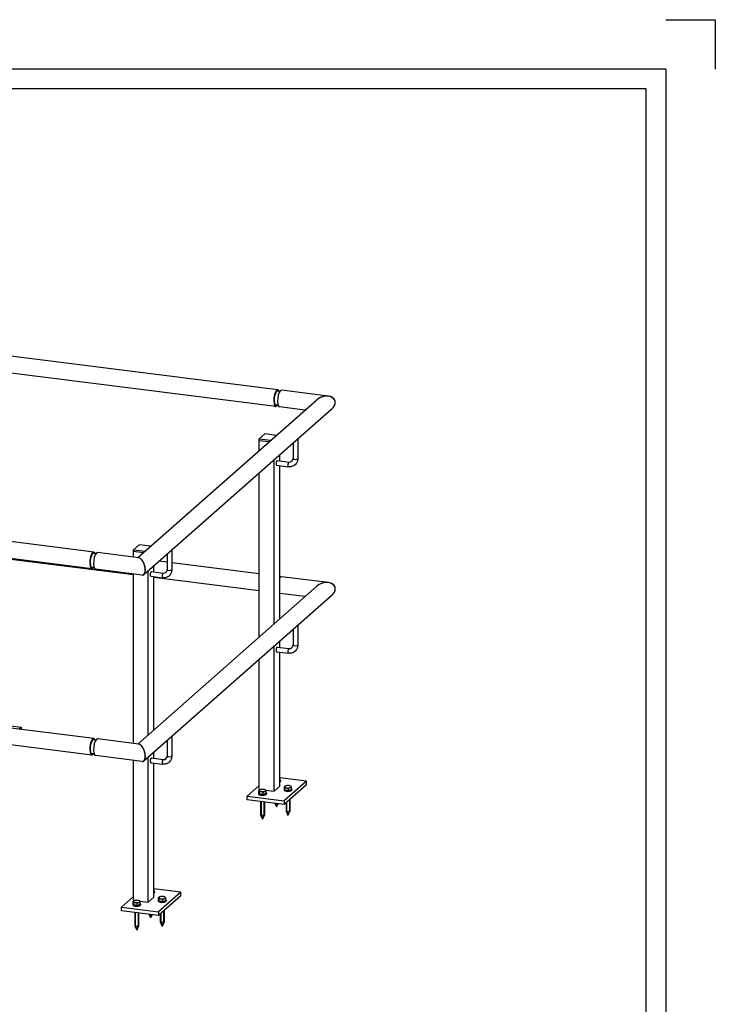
# Model space of a CAD drawing. Header units: millimetres. Extents: x 12217 to 12811, y 3674 to 4094.
# Tile 47 of 47: x 12741 to 12811, y 3994 to 4094. Entities that reach past the tile are written whole.
import ezdxf

# ---------------------------------------------------------------- set-up
doc = ezdxf.new("R2010")
doc.units = ezdxf.units.MM
doc.layers.get('0').update_dxf_attribs({"linetype": 'CONTINUOUS'})
doc.layers.add('LE_RED', color=1, linetype='CONTINUOUS')

# ---------------------------------------------------------------- blocks, each defined once
blk = doc.blocks.new('DINA2_00002', base_point=(12224.295, 3680.883))
for p, q in [((12806.295, 4088.883), (12222.295, 4088.883)), ((12806.295, 4088.883), (12806.295, 3678.883)), ((12804.295, 4086.883), (12224.295, 4086.883))]:
    blk.add_line(p, q)
for points in [[(12806.295, 4093.883), (12811.295, 4093.883), (12811.295, 4088.883)], [(12224.295, 3680.883), (12804.295, 3680.883), (12804.295, 4086.883)]]:
    blk.add_lwpolyline(points)
blk = doc.blocks.new('_ZBL0026_00001')
blk.add_blockref('DINA2_00002', (12224.295, 3680.883))
blk = doc.blocks.new('Constructie buis 42.4x2.6_00158', base_point=(12767.103, 4056.284))
for p, q in [((12767.038, 4056.442), (12654.658, 4070.6)), ((12766.826, 4054.759), (12655.106, 4068.834))]:
    blk.add_line(p, q)
for centre, major_axis, ratio, start_param, end_param in [((12654.832, 4069.724), (0.268, -0.869), 0.476834, 2.929577, 3.353608), ((12654.832, 4069.724), (0.268, -0.869), 0.476834, 0.212016, 2.929577), ((12766.932, 4055.6), (-0.106, -0.841), 0.333333, 3.141593, 6.283185), ((12766.932, 4055.6), (-0.093, -0.738), 0.333333, 3.141593, 6.283185), ((12766.932, 4055.6), (-0.093, -0.738), 0.333333, 2.795957, 3.141593), ((12766.932, 4055.6), (-0.106, -0.841), 0.333333, 2.541834, 3.141593), ((12766.932, 4055.6), (-0.106, -0.841), 0.333333, 0, 0.599759), ((12766.932, 4055.6), (-0.093, -0.738), 0.333333, 0, 0.345636)]:
    blk.add_ellipse(centre, major_axis=major_axis, ratio=ratio, start_param=start_param, end_param=end_param)
blk = doc.blocks.new('Constructie buis 42.4x2.6_00157')
blk.add_blockref('Constructie buis 42.4x2.6_00158', (12767.103, 4056.284))
blk = doc.blocks.new('Constructie buis 42.4x2.6_00162', base_point=(12765.167, 4036.112))
for p, q in [((12657.463, 4049.681), (12655.414, 4049.939)), ((12676.063, 4047.338), (12661.047, 4049.23)), ((12680.694, 4046.754), (12678.607, 4047.017)), ((12697.524, 4044.634), (12682.955, 4046.47)), ((12719.233, 4041.899), (12699.586, 4044.374)), ((12736.063, 4039.779), (12721.494, 4041.614)), ((12748.659, 4039.901), (12748.545, 4039.915)), ((12752.439, 4037.715), (12738.125, 4039.519)), ((12755.85, 4038.995), (12755.021, 4039.1)), ((12765.167, 4037.821), (12756.33, 4038.935)), ((12765.167, 4036.112), (12754.502, 4037.456))]:
    blk.add_line(p, q)
blk = doc.blocks.new('Constructie buis 42.4x2.6_00161')
blk.add_blockref('Constructie buis 42.4x2.6_00162', (12765.167, 4036.112))
blk = doc.blocks.new('Koker 40x40x4 EN 10219-2_00189', base_point=(12736.063, 4041.586))
for p, q in [((12736.063, 4041.586), (12736.063, 4056.932)), ((12737.56, 4056.743), (12736.063, 4056.932)), ((12738.125, 4057.242), (12737.56, 4056.743)), ((12737.56, 4041.398), (12737.56, 4056.743)), ((12738.125, 4041.326), (12738.125, 4057.242)), ((12736.063, 4022.73), (12736.063, 4039.877)), ((12737.56, 4022.541), (12737.56, 4039.688)), ((12738.125, 4022.47), (12738.125, 4039.617))]:
    blk.add_line(p, q)
blk = doc.blocks.new('Koker 40x40x4 EN 10219-2_00188')
blk.add_blockref('Koker 40x40x4 EN 10219-2_00189', (12736.063, 4041.586))
blk = doc.blocks.new('Massieve as 12_00191', base_point=(12738.201, 4058.366))
blk.add_line((12737.844, 4058.41), (12737.844, 4057.466))
blk.add_lwpolyline([(12738.324, 4058.35), (12738.324, 4056.324), (12738.29, 4055.933), (12738.191, 4055.562), (12738.125, 4055.419)])
for centre, start_param, end_param in [((12738.084, 4058.435), 3.481844, 5.2202), ((12738.084, 4056.324), 4.885015, 6.283185)]:
    blk.add_ellipse(centre, major_axis=(0.24, 0), ratio=0.333333, start_param=start_param, end_param=end_param)
blk = doc.blocks.new('Massieve as 12_00190')
blk.add_blockref('Massieve as 12_00191', (12738.201, 4058.366))
blk = doc.blocks.new('Strip 40x5_00193', base_point=(12737.56, 4056.932))
for p, q in [((12736.629, 4057.619), (12736.063, 4057.121)), ((12737.56, 4056.932), (12736.063, 4057.121)), ((12736.063, 4057.121), (12736.063, 4056.932)), ((12737.56, 4056.743), (12736.063, 4056.932)), ((12738.125, 4057.431), (12736.629, 4057.619)), ((12737.56, 4056.932), (12738.125, 4057.431)), ((12738.125, 4057.242), (12737.56, 4056.743)), ((12737.56, 4056.743), (12737.56, 4056.932)), ((12738.125, 4057.431), (12738.125, 4057.242))]:
    blk.add_line(p, q)
blk = doc.blocks.new('Strip 40x5_00192')
blk.add_blockref('Strip 40x5_00193', (12737.56, 4056.932))
blk = doc.blocks.new('Massieve as 12_00195', base_point=(12738.201, 4039.509))
blk.add_lwpolyline([(12738.324, 4039.494), (12738.324, 4037.467), (12738.29, 4037.077), (12738.191, 4036.706), (12738.125, 4036.563)])
for centre, end_param in [((12738.084, 4039.579), 5.2202), ((12738.084, 4037.467), 6.283185)]:
    blk.add_ellipse(centre, major_axis=(0.24, 0), ratio=0.333333, start_param=4.885015, end_param=end_param)
blk = doc.blocks.new('Massieve as 12_00194')
blk.add_blockref('Massieve as 12_00195', (12738.201, 4039.509))
blk = doc.blocks.new('Strip 100x10_00197', base_point=(12735.091, 4023.076))
for p, q in [((12735.091, 4023.076), (12734.869, 4022.88)), ((12735.091, 4023.076), (12736.063, 4022.954)), ((12738.189, 4022.686), (12741.077, 4022.322))]:
    blk.add_line(p, q)
blk.add_lwpolyline([(12740.855, 4022.126), (12741.077, 4022.322), (12741.077, 4022.098)])
blk = doc.blocks.new('Strip 100x10_00196')
blk.add_blockref('Strip 100x10_00197', (12735.091, 4023.076))
blk = doc.blocks.new('Baluster_00187')
for name in ['Massieve as 12_00190', 'Strip 40x5_00192', 'Koker 40x40x4 EN 10219-2_00188', 'Massieve as 12_00194', 'Strip 100x10_00196']:
    blk.add_blockref(name, (0, 0))
blk = doc.blocks.new('Hekwerk verdieping_00156')
for name in ['Constructie buis 42.4x2.6_00157', 'Baluster_00187', 'Constructie buis 42.4x2.6_00161']:
    blk.add_blockref(name, (0, 0))
blk = doc.blocks.new('Constructie buis 42.4x2.6_00200', base_point=(12748.492, 4039.871))
for p, q in [((12748.427, 4040.028), (12636.608, 4054.116)), ((12748.215, 4038.346), (12635.835, 4052.504))]:
    blk.add_line(p, q)
for centre, major_axis, ratio, start_param, end_param in [((12636.221, 4053.31), (1.069, 0.329), 0.699056, 0.997414, 4.139006), ((12748.321, 4039.187), (-0.106, -0.841), 0.333333, 3.141593, 6.283185), ((12748.321, 4039.187), (-0.093, -0.738), 0.333333, 3.141593, 6.283185), ((12748.321, 4039.187), (-0.093, -0.738), 0.333333, 2.795957, 3.141593), ((12748.321, 4039.187), (-0.106, -0.841), 0.333333, 2.541834, 3.141593), ((12748.321, 4039.187), (-0.106, -0.841), 0.333333, 6.283185, 6.882944), ((12748.321, 4039.187), (-0.093, -0.738), 0.333333, 0, 0.345636)]:
    blk.add_ellipse(centre, major_axis=major_axis, ratio=ratio, start_param=start_param, end_param=end_param)
blk = doc.blocks.new('Constructie buis 42.4x2.6_00199')
blk.add_blockref('Constructie buis 42.4x2.6_00200', (12748.492, 4039.871))
blk = doc.blocks.new('Constructie buis 42.4x2.6_00204', base_point=(12748.492, 4021.015))
for p, q in [((12748.427, 4021.172), (12636.608, 4035.26)), ((12748.215, 4019.489), (12635.835, 4033.648))]:
    blk.add_line(p, q)
for centre, major_axis, ratio, start_param, end_param in [((12636.221, 4034.454), (1.069, 0.329), 0.699056, 0.997414, 4.139006), ((12748.321, 4020.331), (-0.106, -0.841), 0.333333, 3.141593, 6.283185), ((12748.321, 4020.331), (-0.093, -0.738), 0.333333, 3.141593, 6.283185), ((12748.321, 4020.331), (-0.093, -0.738), 0.333333, 2.795957, 3.141593), ((12748.321, 4020.331), (-0.106, -0.841), 0.333333, 2.541834, 3.141593), ((12748.321, 4020.331), (-0.106, -0.841), 0.333333, 6.283185, 6.882944), ((12748.321, 4020.331), (-0.093, -0.738), 0.333333, 0, 0.345636)]:
    blk.add_ellipse(centre, major_axis=major_axis, ratio=ratio, start_param=start_param, end_param=end_param)
blk = doc.blocks.new('Constructie buis 42.4x2.6_00203')
blk.add_blockref('Constructie buis 42.4x2.6_00204', (12748.492, 4021.015))
blk = doc.blocks.new('Hekwerk verdieping_00198')
for name in ['Constructie buis 42.4x2.6_00199', 'Constructie buis 42.4x2.6_00203']:
    blk.add_blockref(name, (0, 0))
blk = doc.blocks.new('Constructie buis 42.4x2.6_00236', base_point=(12772.532, 4054.543))
for p, q in [((12752.874, 4039.468), (12770.986, 4055.441)), ((12753.497, 4037.756), (12772.532, 4054.543))]:
    blk.add_line(p, q)
for centre, major_axis, ratio, start_param, end_param in [((12771.759, 4054.992), (1.069, 0.329), 0.699056, 5.285772, 8.427364), ((12753.148, 4038.579), (0.268, -0.869), 0.476834, 0.212016, 2.929577), ((12753.148, 4038.579), (0.268, -0.869), 0.476834, 6.071146, 6.495201)]:
    blk.add_ellipse(centre, major_axis=major_axis, ratio=ratio, start_param=start_param, end_param=end_param)
blk = doc.blocks.new('Constructie buis 42.4x2.6_00235')
blk.add_blockref('Constructie buis 42.4x2.6_00236', (12772.532, 4054.543))
blk = doc.blocks.new('Constructie buis 42.4x2.6_00238', base_point=(12772.532, 4035.687))
for p, q in [((12752.874, 4020.612), (12770.986, 4036.585)), ((12753.497, 4018.9), (12772.532, 4035.687))]:
    blk.add_line(p, q)
for centre, major_axis, ratio, start_param, end_param in [((12771.759, 4036.136), (1.069, 0.329), 0.699056, 5.285772, 8.427364), ((12753.148, 4019.723), (0.268, -0.869), 0.476834, 0.212016, 2.929577), ((12753.148, 4019.723), (0.268, -0.869), 0.476834, 6.071147, 6.495201)]:
    blk.add_ellipse(centre, major_axis=major_axis, ratio=ratio, start_param=start_param, end_param=end_param)
blk = doc.blocks.new('Constructie buis 42.4x2.6_00237')
blk.add_blockref('Constructie buis 42.4x2.6_00238', (12772.532, 4035.687))
blk = doc.blocks.new('Constructie buis 42.4x2.6_00240', base_point=(12767.412, 4037.538))
for p, q in [((12772.145, 4036.942), (12767.412, 4037.538)), ((12769.789, 4035.53), (12767.229, 4035.852))]:
    blk.add_line(p, q)
for centre, major_axis, ratio, start_param, end_param in [((12767.306, 4036.697), (-0.106, -0.841), 0.333333, 3.141593, 3.762621), ((12771.759, 4036.136), (1.069, 0.329), 0.699056, 0.997414, 2.144179), ((12771.759, 4036.136), (1.069, 0.329), 0.699056, 5.285765, 7.280599)]:
    blk.add_ellipse(centre, major_axis=major_axis, ratio=ratio, start_param=start_param, end_param=end_param)
blk = doc.blocks.new('Constructie buis 42.4x2.6_00239')
blk.add_blockref('Constructie buis 42.4x2.6_00240', (12767.412, 4037.538))
blk = doc.blocks.new('Constructie buis 42.4x2.6_00242', base_point=(12767.412, 4056.395))
for p, q in [((12772.145, 4055.798), (12767.412, 4056.395)), ((12769.789, 4054.386), (12767.2, 4054.712))]:
    blk.add_line(p, q)
for centre, major_axis, ratio, start_param, end_param in [((12767.306, 4055.553), (-0.106, -0.841), 0.333333, 3.141593, 6.283185), ((12771.759, 4054.992), (1.069, 0.329), 0.699056, 0.997414, 2.144179), ((12771.759, 4054.992), (1.069, 0.329), 0.699056, 5.285772, 7.280599)]:
    blk.add_ellipse(centre, major_axis=major_axis, ratio=ratio, start_param=start_param, end_param=end_param)
blk = doc.blocks.new('Constructie buis 42.4x2.6_00241')
blk.add_blockref('Constructie buis 42.4x2.6_00242', (12767.412, 4056.395))
blk = doc.blocks.new('Constructie buis 42.4x2.6_00244', base_point=(12748.801, 4021.125))
for p, q in [((12752.974, 4020.599), (12748.801, 4021.125)), ((12753.322, 4018.846), (12748.589, 4019.442))]:
    blk.add_line(p, q)
for centre, major_axis, ratio, start_param, end_param in [((12748.695, 4020.284), (-0.106, -0.841), 0.333333, 3.141593, 6.283185), ((12753.148, 4019.723), (0.268, -0.869), 0.476834, 6.07117, 9.212762)]:
    blk.add_ellipse(centre, major_axis=major_axis, ratio=ratio, start_param=start_param, end_param=end_param)
blk = doc.blocks.new('Constructie buis 42.4x2.6_00243')
blk.add_blockref('Constructie buis 42.4x2.6_00244', (12748.801, 4021.125))
blk = doc.blocks.new('Constructie buis 42.4x2.6_00246', base_point=(12748.801, 4039.981))
for p, q in [((12752.974, 4039.456), (12748.801, 4039.981)), ((12753.322, 4037.702), (12748.589, 4038.298))]:
    blk.add_line(p, q)
for centre, major_axis, ratio, start_param, end_param in [((12748.695, 4039.14), (-0.106, -0.841), 0.333333, 3.141593, 6.283185), ((12753.148, 4038.579), (0.268, -0.869), 0.476834, 6.07117, 9.212762)]:
    blk.add_ellipse(centre, major_axis=major_axis, ratio=ratio, start_param=start_param, end_param=end_param)
blk = doc.blocks.new('Constructie buis 42.4x2.6_00245')
blk.add_blockref('Constructie buis 42.4x2.6_00246', (12748.801, 4039.981))
blk = doc.blocks.new('Koker 40x40x4 EN 10219-2_00249', base_point=(12766.664, 4015.849))
for p, q in [((12765.167, 4050.309), (12765.167, 4051.298)), ((12766.148, 4051.175), (12765.167, 4051.298)), ((12767.229, 4049.25), (12767.229, 4049.867)), ((12766.664, 4032.773), (12766.664, 4049.368)), ((12767.229, 4033.272), (12767.229, 4048.766)), ((12765.167, 4031.453), (12765.167, 4048.048)), ((12767.229, 4030.394), (12767.229, 4031.011)), ((12766.664, 4015.849), (12766.664, 4030.512)), ((12767.229, 4016.347), (12767.229, 4029.91)), ((12765.167, 4016.037), (12765.167, 4029.192)), ((12765.167, 4016.037), (12765.361, 4016.013)), ((12765.805, 4015.957), (12766.664, 4015.849)), ((12766.664, 4015.849), (12767.229, 4016.347))]:
    blk.add_line(p, q)
blk = doc.blocks.new('Koker 40x40x4 EN 10219-2_00248')
blk.add_blockref('Koker 40x40x4 EN 10219-2_00249', (12766.664, 4015.849))
blk = doc.blocks.new('Massieve as 12_00251', base_point=(12768.577, 4051.056))
for p, q in [((12768.577, 4051.056), (12768.577, 4049.487)), ((12766.917, 4048.805), (12768.114, 4048.655)), ((12766.977, 4049.282), (12768.174, 4049.131))]:
    blk.add_line(p, q)
for points in [[(12769.057, 4051.479), (12769.057, 4049.487), (12769.022, 4049.238), (12768.922, 4049.017), (12768.779, 4048.852), (12768.702, 4048.792), (12768.622, 4048.743), (12768.536, 4048.704), (12768.444, 4048.675), (12768.349, 4048.656), (12768.25, 4048.648), (12768.114, 4048.655)], [(12768.174, 4049.131), (12768.338, 4049.143), (12768.468, 4049.218), (12768.553, 4049.345), (12768.563, 4049.377), (12768.577, 4049.487)]]:
    blk.add_lwpolyline(points)
for centre, major_axis, start_param in [((12766.947, 4049.044), (-0.03, -0.238), 3.141593), ((12768.144, 4048.893), (-0.03, -0.238), 3.141594), ((12768.817, 4049.487), (0.24, 0), 3.141593)]:
    blk.add_ellipse(centre, major_axis=major_axis, ratio=0.333333, start_param=start_param, end_param=6.283185)
blk = doc.blocks.new('Massieve as 12_00250')
blk.add_blockref('Massieve as 12_00251', (12768.577, 4051.056))
blk = doc.blocks.new('Strip 40x5_00253', base_point=(12765.167, 4051.487))
for p, q in [((12765.167, 4051.487), (12765.733, 4051.986)), ((12766.901, 4051.838), (12765.733, 4051.986)), ((12765.167, 4051.487), (12766.335, 4051.34)), ((12765.167, 4051.298), (12765.167, 4051.487)), ((12766.148, 4051.175), (12765.167, 4051.298))]:
    blk.add_line(p, q)
blk = doc.blocks.new('Strip 40x5_00252')
blk.add_blockref('Strip 40x5_00253', (12765.167, 4051.487))
blk = doc.blocks.new('Massieve as 12_00255', base_point=(12768.577, 4032.2))
for p, q in [((12768.577, 4032.2), (12768.577, 4030.63)), ((12766.917, 4029.949), (12768.114, 4029.798)), ((12766.977, 4030.425), (12768.174, 4030.275))]:
    blk.add_line(p, q)
for points in [[(12769.057, 4032.623), (12769.057, 4030.63), (12769.022, 4030.382), (12768.922, 4030.161), (12768.779, 4029.995), (12768.702, 4029.936), (12768.622, 4029.887), (12768.536, 4029.848), (12768.444, 4029.819), (12768.349, 4029.8), (12768.25, 4029.792), (12768.114, 4029.798)], [(12768.174, 4030.275), (12768.338, 4030.287), (12768.468, 4030.361), (12768.553, 4030.489), (12768.563, 4030.521), (12768.577, 4030.63)]]:
    blk.add_lwpolyline(points)
for centre, major_axis, start_param in [((12766.947, 4030.187), (-0.03, -0.238), 3.141593), ((12768.144, 4030.037), (-0.03, -0.238), 3.141594), ((12768.817, 4030.63), (0.24, 0), 3.141593)]:
    blk.add_ellipse(centre, major_axis=major_axis, ratio=0.333333, start_param=start_param, end_param=6.283185)
blk = doc.blocks.new('Massieve as 12_00254')
blk.add_blockref('Massieve as 12_00255', (12768.577, 4032.2))
blk = doc.blocks.new('Strip 100x10_00257', base_point=(12769.949, 4016.483))
for p, q in [((12769.949, 4016.86), (12767.686, 4014.865)), ((12769.949, 4016.483), (12767.686, 4014.487)), ((12763.944, 4014.959), (12763.944, 4015.336)), ((12767.686, 4014.487), (12763.944, 4014.959)), ((12767.686, 4014.865), (12767.686, 4014.487))]:
    blk.add_line(p, q)
for points in [[(12769.949, 4016.483), (12769.949, 4016.86), (12767.229, 4017.203)], [(12765.167, 4016.414), (12763.944, 4015.336), (12767.686, 4014.865)]]:
    blk.add_lwpolyline(points)
blk = doc.blocks.new('Strip 100x10_00256')
blk.add_blockref('Strip 100x10_00257', (12769.949, 4016.483))
blk = doc.blocks.new('Baluster_00247')
for name in ['Strip 40x5_00252', 'Koker 40x40x4 EN 10219-2_00248', 'Massieve as 12_00250', 'Massieve as 12_00254', 'Strip 100x10_00256']:
    blk.add_blockref(name, (0, 0))
blk = doc.blocks.new('Koker 40x40x4 EN 10219-2_00260', base_point=(12753.936, 4004.624))
for p, q in [((12752.439, 4039.523), (12752.439, 4040.073)), ((12753.42, 4039.95), (12752.439, 4040.073)), ((12752.439, 4020.667), (12752.439, 4037.813)), ((12753.936, 4021.548), (12753.936, 4038.143)), ((12754.502, 4038.025), (12754.502, 4038.642)), ((12754.502, 4022.047), (12754.502, 4037.541)), ((12752.439, 4004.812), (12752.439, 4018.957)), ((12753.936, 4004.624), (12753.936, 4019.287)), ((12754.502, 4019.169), (12754.502, 4019.786)), ((12754.502, 4005.122), (12754.502, 4018.685)), ((12753.936, 4004.624), (12754.502, 4005.122)), ((12752.439, 4004.812), (12752.633, 4004.788)), ((12753.077, 4004.732), (12753.936, 4004.624))]:
    blk.add_line(p, q)
blk = doc.blocks.new('Koker 40x40x4 EN 10219-2_00259')
blk.add_blockref('Koker 40x40x4 EN 10219-2_00260', (12753.936, 4004.624))
blk = doc.blocks.new('Massieve as 12_00262', base_point=(12755.85, 4039.831))
for p, q in [((12755.85, 4039.831), (12755.85, 4038.262)), ((12754.249, 4038.057), (12755.446, 4037.906)), ((12754.189, 4037.58), (12755.386, 4037.43))]:
    blk.add_line(p, q)
for points in [[(12756.33, 4040.254), (12756.33, 4038.262), (12756.295, 4038.013), (12756.194, 4037.792), (12756.051, 4037.627), (12755.975, 4037.567), (12755.894, 4037.518), (12755.808, 4037.479), (12755.716, 4037.45), (12755.621, 4037.431), (12755.522, 4037.423), (12755.386, 4037.43)], [(12755.446, 4037.906), (12755.61, 4037.918), (12755.74, 4037.993), (12755.825, 4038.12), (12755.835, 4038.152), (12755.85, 4038.262)]]:
    blk.add_lwpolyline(points)
for centre, major_axis, start_param in [((12754.219, 4037.819), (-0.03, -0.238), 3.141593), ((12755.416, 4037.668), (-0.03, -0.238), 3.141594), ((12756.09, 4038.262), (0.24, 0), 3.141593)]:
    blk.add_ellipse(centre, major_axis=major_axis, ratio=0.333333, start_param=start_param, end_param=6.283185)
blk = doc.blocks.new('Massieve as 12_00261')
blk.add_blockref('Massieve as 12_00262', (12755.85, 4039.831))
blk = doc.blocks.new('Strip 40x5_00264', base_point=(12752.439, 4040.262))
for p, q in [((12752.439, 4040.262), (12753.005, 4040.761)), ((12752.439, 4040.262), (12753.607, 4040.115)), ((12752.439, 4040.073), (12752.439, 4040.262)), ((12753.42, 4039.95), (12752.439, 4040.073)), ((12754.173, 4040.614), (12753.005, 4040.761))]:
    blk.add_line(p, q)
blk = doc.blocks.new('Strip 40x5_00263')
blk.add_blockref('Strip 40x5_00264', (12752.439, 4040.262))
blk = doc.blocks.new('Massieve as 12_00266', base_point=(12755.85, 4020.975))
for p, q in [((12755.85, 4020.975), (12755.85, 4019.405)), ((12754.249, 4019.2), (12755.446, 4019.05)), ((12754.189, 4018.724), (12755.386, 4018.573))]:
    blk.add_line(p, q)
for points in [[(12756.33, 4021.398), (12756.33, 4019.405), (12756.295, 4019.157), (12756.194, 4018.936), (12756.051, 4018.77), (12755.975, 4018.711), (12755.894, 4018.662), (12755.808, 4018.623), (12755.716, 4018.594), (12755.621, 4018.575), (12755.522, 4018.567), (12755.386, 4018.573)], [(12755.446, 4019.05), (12755.61, 4019.062), (12755.74, 4019.136), (12755.825, 4019.264), (12755.835, 4019.296), (12755.85, 4019.405)]]:
    blk.add_lwpolyline(points)
for centre, major_axis, start_param in [((12754.219, 4018.962), (-0.03, -0.238), 3.141593), ((12755.416, 4018.812), (-0.03, -0.238), 3.141594), ((12756.09, 4019.405), (0.24, 0), 3.141593)]:
    blk.add_ellipse(centre, major_axis=major_axis, ratio=0.333333, start_param=start_param, end_param=6.283185)
blk = doc.blocks.new('Massieve as 12_00265')
blk.add_blockref('Massieve as 12_00266', (12755.85, 4020.975))
blk = doc.blocks.new('Strip 100x10_00268', base_point=(12757.221, 4005.258))
for p, q in [((12757.221, 4005.635), (12754.958, 4003.64)), ((12757.221, 4005.258), (12754.958, 4003.262)), ((12751.217, 4003.734), (12751.217, 4004.111)), ((12754.958, 4003.262), (12751.217, 4003.734)), ((12754.958, 4003.64), (12754.958, 4003.262))]:
    blk.add_line(p, q)
for points in [[(12757.221, 4005.258), (12757.221, 4005.635), (12754.502, 4005.978)], [(12752.439, 4005.189), (12751.217, 4004.111), (12754.958, 4003.64)]]:
    blk.add_lwpolyline(points)
blk = doc.blocks.new('Strip 100x10_00267')
blk.add_blockref('Strip 100x10_00268', (12757.221, 4005.258))
blk = doc.blocks.new('Baluster_00258')
for name in ['Strip 40x5_00263', 'Koker 40x40x4 EN 10219-2_00259', 'Massieve as 12_00261', 'Massieve as 12_00265', 'Strip 100x10_00267']:
    blk.add_blockref(name, (0, 0))
blk = doc.blocks.new('Constructie buis 35x2_00270', base_point=(12767.061, 4054.879))
for p, q in [((12767.236, 4056.268), (12766.936, 4056.305)), ((12767.061, 4054.879), (12766.761, 4054.916))]:
    blk.add_line(p, q)
blk = doc.blocks.new('Constructie buis 35x2_00269')
blk.add_blockref('Constructie buis 35x2_00270', (12767.061, 4054.879))
blk = doc.blocks.new('Constructie buis 35x2_00272', base_point=(12748.45, 4019.609))
for p, q in [((12748.625, 4020.998), (12748.325, 4021.036)), ((12748.45, 4019.609), (12748.15, 4019.647))]:
    blk.add_line(p, q)
blk = doc.blocks.new('Constructie buis 35x2_00271')
blk.add_blockref('Constructie buis 35x2_00272', (12748.45, 4019.609))
blk = doc.blocks.new('Constructie buis 35x2_00274', base_point=(12748.45, 4038.465))
for p, q in [((12748.625, 4039.854), (12748.325, 4039.892)), ((12748.45, 4038.465), (12748.15, 4038.503))]:
    blk.add_line(p, q)
blk = doc.blocks.new('Constructie buis 35x2_00273')
blk.add_blockref('Constructie buis 35x2_00274', (12748.45, 4038.465))
blk = doc.blocks.new('Hekwerk verdieping_00234')
for name in ['Constructie buis 42.4x2.6_00235', 'Constructie buis 35x2_00269', 'Constructie buis 42.4x2.6_00241', 'Baluster_00247', 'Constructie buis 35x2_00273', 'Constructie buis 42.4x2.6_00245', 'Baluster_00258', 'Constructie buis 42.4x2.6_00237', 'Constructie buis 42.4x2.6_00239', 'Constructie buis 35x2_00271', 'Constructie buis 42.4x2.6_00243']:
    blk.add_blockref(name, (0, 0))
blk = doc.blocks.new('Houtdraadbout (DIN 571)-10x70_00699', base_point=(12767.241, 4017.174))
for p, q in [((12767.241, 4017.174), (12767.229, 4017.193)), ((12767.229, 4017.082), (12767.273, 4017.08)), ((12767.273, 4017.08), (12767.241, 4017.174)), ((12767.273, 4016.845), (12767.273, 4017.08)), ((12767.273, 4016.845), (12767.229, 4016.833))]:
    blk.add_line(p, q)
for start_param, end_param in [(0.162232, 0.307347), (5.975838, 6.445417)]:
    blk.add_ellipse((12766.905, 4017.155), major_axis=(0.34, 0), ratio=0.333333, start_param=start_param, end_param=end_param)
blk = doc.blocks.new('GEWINDE_00701', base_point=(12767.005, 4014.573))
for p in [(12766.748, 4014.606), (12767.046, 4014.568)]:
    blk.add_line(p, (12766.905, 4014.251))
at = {"layer": 'LE_RED'}
for p in [(12766.798, 4014.599), (12767.005, 4014.573)]:
    blk.add_line(p, (12766.905, 4014.253), dxfattribs=at)
blk = doc.blocks.new('GEWINDE_00700')
blk.add_blockref('GEWINDE_00701', (12767.005, 4014.573))
blk = doc.blocks.new('Houtdraadbout (DIN 571)-10x70_00698')
for name, p in [('Houtdraadbout (DIN 571)-10x70_00699', (12767.241, 4017.174)), ('GEWINDE_00700', (0, 0))]:
    blk.add_blockref(name, p)
blk = doc.blocks.new('Sluitring (DIN 125)-M10_00703', base_point=(12767.229, 4016.738))
blk.add_line((12767.305, 4016.891), (12767.305, 4016.816))
for centre, start_param, end_param in [((12766.905, 4016.891), 5.656829, 6.283185), ((12766.905, 4016.891), 0, 0.407524), ((12766.905, 4016.816), 5.656829, 6.283185)]:
    blk.add_ellipse(centre, major_axis=(0.4, 0), ratio=0.333333, start_param=start_param, end_param=end_param)
blk = doc.blocks.new('Sluitring (DIN 125)-M10_00702')
blk.add_blockref('Sluitring (DIN 125)-M10_00703', (12767.229, 4016.738))
blk = doc.blocks.new('Houtdraadboutset M10_00696')
for name in ['Houtdraadbout (DIN 571)-10x70_00698', 'Sluitring (DIN 125)-M10_00702']:
    blk.add_blockref(name, (0, 0))
blk = doc.blocks.new('Houtdraadbout (DIN 571)-10x70_00707', base_point=(12767.734, 4016.278))
for p, q in [((12767.793, 4016.362), (12767.702, 4016.314)), ((12767.734, 4016.278), (12767.765, 4016.184)), ((12767.765, 4016.184), (12767.949, 4016.19)), ((12767.765, 4015.949), (12767.765, 4016.184)), ((12768.133, 4015.903), (12767.765, 4015.949)), ((12767.949, 4016.19), (12768.133, 4016.138)), ((12768.133, 4016.138), (12768.284, 4016.208)), ((12768.133, 4015.903), (12768.133, 4016.138)), ((12768.436, 4015.986), (12768.133, 4015.903)), ((12768.284, 4016.208), (12768.436, 4016.221)), ((12768.375, 4016.349), (12768.338, 4016.365)), ((12768.405, 4016.314), (12768.375, 4016.349)), ((12768.436, 4016.221), (12768.405, 4016.314)), ((12768.436, 4015.986), (12768.436, 4016.221))]:
    blk.add_line(p, q)
blk.add_lwpolyline([(12767.765, 4015.949), (12767.702, 4016.078), (12767.702, 4016.314), (12767.734, 4016.278)])
for start_param, end_param in [(2.482535, 3.303824), (3.303824, 4.351022), (2.256627, 2.482535), (1.209429, 2.256627), (4.351022, 5.398219), (0.659058, 1.209429), (5.398219, 6.445417), (0.162232, 0.659058)]:
    blk.add_ellipse((12768.069, 4016.296), major_axis=(0.34, 0), ratio=0.333333, start_param=start_param, end_param=end_param)
blk = doc.blocks.new('GEWINDE_00709', base_point=(12767.929, 4014.702))
blk.add_line((12768.267, 4013.838), (12768.069, 4013.392))
for points in [[(12768.269, 4015.002), (12768.269, 4013.847)], [(12767.869, 4014.649), (12767.871, 4013.838), (12768.069, 4013.392)]]:
    blk.add_lwpolyline(points)
blk.add_ellipse((12768.069, 4013.847), major_axis=(0.2, 0), ratio=0.333333, start_param=3.288568, end_param=6.13621)
at = {"layer": 'LE_RED'}
for p, q in [((12767.929, 4014.702), (12767.929, 4013.847)), ((12767.93, 4013.843), (12768.069, 4013.394)), ((12768.208, 4013.843), (12768.069, 4013.394))]:
    blk.add_line(p, q, dxfattribs=at)
blk.add_lwpolyline([(12768.209, 4014.949), (12768.209, 4013.847)], dxfattribs=at)
for start_param, end_param in [(3.244714, 5.658796), (5.658796, 5.921818), (5.921818, 6.180064)]:
    blk.add_ellipse((12768.069, 4013.847), major_axis=(0.14, 0), ratio=0.333333, start_param=start_param, end_param=end_param, dxfattribs=at)
blk = doc.blocks.new('GEWINDE_00708')
blk.add_blockref('GEWINDE_00709', (12767.929, 4014.702))
blk = doc.blocks.new('Houtdraadbout (DIN 571)-10x70_00706')
for name, p in [('Houtdraadbout (DIN 571)-10x70_00707', (12767.734, 4016.278)), ('GEWINDE_00708', (0, 0))]:
    blk.add_blockref(name, p)
blk = doc.blocks.new('Sluitring (DIN 125)-M10_00711', base_point=(12767.669, 4015.957))
for p, q in [((12767.669, 4016.032), (12767.669, 4015.957)), ((12768.469, 4016.032), (12768.469, 4015.957))]:
    blk.add_line(p, q)
for centre, start_param, end_param in [((12768.069, 4016.032), 2.734069, 3.141593), ((12768.069, 4016.032), 3.141593, 6.283185), ((12768.069, 4015.957), 3.141593, 6.283185), ((12768.069, 4016.032), 0, 0.407524)]:
    blk.add_ellipse(centre, major_axis=(0.4, 0), ratio=0.333333, start_param=start_param, end_param=end_param)
blk = doc.blocks.new('Sluitring (DIN 125)-M10_00710')
blk.add_blockref('Sluitring (DIN 125)-M10_00711', (12767.669, 4015.957))
blk = doc.blocks.new('Houtdraadboutset M10_00704')
for name in ['Sluitring (DIN 125)-M10_00710', 'Houtdraadbout (DIN 571)-10x70_00706']:
    blk.add_blockref(name, (0, 0))
blk = doc.blocks.new('Houtdraadbout (DIN 571)-10x70_00715', base_point=(12765.156, 4015.89))
for p, q in [((12765.215, 4015.974), (12765.124, 4015.926)), ((12765.156, 4015.89), (12765.187, 4015.797)), ((12765.797, 4015.962), (12765.76, 4015.977)), ((12765.827, 4015.926), (12765.797, 4015.962)), ((12765.858, 4015.833), (12765.827, 4015.926)), ((12765.187, 4015.797), (12765.371, 4015.802)), ((12765.187, 4015.561), (12765.187, 4015.797)), ((12765.555, 4015.515), (12765.187, 4015.561)), ((12765.371, 4015.802), (12765.555, 4015.75)), ((12765.555, 4015.75), (12765.707, 4015.82)), ((12765.555, 4015.515), (12765.555, 4015.75)), ((12765.858, 4015.598), (12765.555, 4015.515)), ((12765.707, 4015.82), (12765.858, 4015.833)), ((12765.858, 4015.598), (12765.858, 4015.833))]:
    blk.add_line(p, q)
blk.add_lwpolyline([(12765.187, 4015.561), (12765.124, 4015.69), (12765.124, 4015.926), (12765.156, 4015.89)])
for start_param, end_param in [(2.482535, 3.303824), (3.303824, 4.351022), (2.256627, 2.482535), (1.209429, 2.256627), (0.659058, 1.209429), (5.398219, 6.445417), (0.162232, 0.659058), (4.351022, 5.398219)]:
    blk.add_ellipse((12765.491, 4015.908), major_axis=(0.34, 0), ratio=0.333333, start_param=start_param, end_param=end_param)
blk = doc.blocks.new('GEWINDE_00717', base_point=(12765.351, 4014.782))
blk.add_line((12765.689, 4013.45), (12765.491, 4013.004))
for points in [[(12765.291, 4014.789), (12765.293, 4013.45), (12765.491, 4013.004)], [(12765.691, 4014.739), (12765.691, 4013.459)]]:
    blk.add_lwpolyline(points)
blk.add_ellipse((12765.491, 4013.459), major_axis=(0.2, 0), ratio=0.333333, start_param=3.288568, end_param=6.13621)
at = {"layer": 'LE_RED'}
for p, q in [((12765.351, 4014.782), (12765.351, 4013.459)), ((12765.352, 4013.455), (12765.491, 4013.006)), ((12765.63, 4013.455), (12765.491, 4013.006))]:
    blk.add_line(p, q, dxfattribs=at)
blk.add_lwpolyline([(12765.631, 4014.746), (12765.631, 4013.459)], dxfattribs=at)
for start_param, end_param in [(3.244714, 5.658796), (5.658796, 5.921818), (5.921818, 6.180064)]:
    blk.add_ellipse((12765.491, 4013.459), major_axis=(0.14, 0), ratio=0.333333, start_param=start_param, end_param=end_param, dxfattribs=at)
blk = doc.blocks.new('GEWINDE_00716')
blk.add_blockref('GEWINDE_00717', (12765.351, 4014.782))
blk = doc.blocks.new('Houtdraadbout (DIN 571)-10x70_00714')
for name, p in [('Houtdraadbout (DIN 571)-10x70_00715', (12765.156, 4015.89)), ('GEWINDE_00716', (0, 0))]:
    blk.add_blockref(name, p)
blk = doc.blocks.new('Sluitring (DIN 125)-M10_00719', base_point=(12765.091, 4015.569))
for p, q in [((12765.091, 4015.644), (12765.091, 4015.569)), ((12765.891, 4015.644), (12765.891, 4015.569))]:
    blk.add_line(p, q)
for centre, start_param, end_param in [((12765.491, 4015.644), 2.734069, 3.141593), ((12765.491, 4015.644), 3.141593, 6.283185), ((12765.491, 4015.569), 3.141593, 6.283185), ((12765.491, 4015.644), 0, 0.407524)]:
    blk.add_ellipse(centre, major_axis=(0.4, 0), ratio=0.333333, start_param=start_param, end_param=end_param)
blk = doc.blocks.new('Sluitring (DIN 125)-M10_00718')
blk.add_blockref('Sluitring (DIN 125)-M10_00719', (12765.091, 4015.569))
blk = doc.blocks.new('Houtdraadboutset M10_00712')
for name in ['Houtdraadbout (DIN 571)-10x70_00714', 'Sluitring (DIN 125)-M10_00718']:
    blk.add_blockref(name, (0, 0))
blk = doc.blocks.new('Montage baluster_00695')
for name in ['Houtdraadboutset M10_00696', 'Houtdraadboutset M10_00712', 'Houtdraadboutset M10_00704']:
    blk.add_blockref(name, (0, 0))
blk = doc.blocks.new('Houtdraadbout (DIN 571)-10x70_00724', base_point=(12754.513, 4005.949))
for p, q in [((12754.513, 4005.949), (12754.502, 4005.968)), ((12754.545, 4005.855), (12754.513, 4005.949)), ((12754.502, 4005.857), (12754.545, 4005.855)), ((12754.545, 4005.62), (12754.502, 4005.608)), ((12754.545, 4005.62), (12754.545, 4005.855))]:
    blk.add_line(p, q)
for start_param, end_param in [(0.162232, 0.307347), (5.975838, 6.445417)]:
    blk.add_ellipse((12754.177, 4005.93), major_axis=(0.34, 0), ratio=0.333333, start_param=start_param, end_param=end_param)
blk = doc.blocks.new('GEWINDE_00726', base_point=(12754.277, 4003.348))
for p in [(12754.02, 4003.381), (12754.318, 4003.343)]:
    blk.add_line(p, (12754.177, 4003.026))
at = {"layer": 'LE_RED'}
for p in [(12754.07, 4003.374), (12754.277, 4003.348)]:
    blk.add_line(p, (12754.177, 4003.028), dxfattribs=at)
blk = doc.blocks.new('GEWINDE_00725')
blk.add_blockref('GEWINDE_00726', (12754.277, 4003.348))
blk = doc.blocks.new('Houtdraadbout (DIN 571)-10x70_00723')
for name, p in [('Houtdraadbout (DIN 571)-10x70_00724', (12754.513, 4005.949)), ('GEWINDE_00725', (0, 0))]:
    blk.add_blockref(name, p)
blk = doc.blocks.new('Sluitring (DIN 125)-M10_00728', base_point=(12754.502, 4005.513))
blk.add_line((12754.577, 4005.666), (12754.577, 4005.591))
for centre, start_param, end_param in [((12754.177, 4005.666), 5.656829, 6.283185), ((12754.177, 4005.591), 5.656829, 6.283185), ((12754.177, 4005.666), 0, 0.407524)]:
    blk.add_ellipse(centre, major_axis=(0.4, 0), ratio=0.333333, start_param=start_param, end_param=end_param)
blk = doc.blocks.new('Sluitring (DIN 125)-M10_00727')
blk.add_blockref('Sluitring (DIN 125)-M10_00728', (12754.502, 4005.513))
blk = doc.blocks.new('Houtdraadboutset M10_00721')
for name in ['Houtdraadbout (DIN 571)-10x70_00723', 'Sluitring (DIN 125)-M10_00727']:
    blk.add_blockref(name, (0, 0))
blk = doc.blocks.new('Houtdraadbout (DIN 571)-10x70_00732', base_point=(12755.006, 4005.053))
for p, q in [((12755.065, 4005.137), (12754.974, 4005.089)), ((12755.006, 4005.053), (12755.037, 4004.96)), ((12755.037, 4004.96), (12755.221, 4004.965)), ((12755.037, 4004.724), (12755.037, 4004.96)), ((12755.221, 4004.965), (12755.405, 4004.913)), ((12755.405, 4004.913), (12755.557, 4004.983)), ((12755.557, 4004.983), (12755.708, 4004.996)), ((12755.647, 4005.125), (12755.61, 4005.14)), ((12755.677, 4005.089), (12755.647, 4005.125)), ((12755.708, 4004.996), (12755.677, 4005.089)), ((12755.708, 4004.761), (12755.708, 4004.996)), ((12755.405, 4004.678), (12755.037, 4004.724)), ((12755.405, 4004.678), (12755.405, 4004.913)), ((12755.708, 4004.761), (12755.405, 4004.678))]:
    blk.add_line(p, q)
blk.add_lwpolyline([(12755.037, 4004.724), (12754.974, 4004.853), (12754.974, 4005.089), (12755.006, 4005.053)])
for start_param, end_param in [(2.482535, 3.303824), (3.303824, 4.351022), (2.256627, 2.482535), (1.209429, 2.256627), (4.351022, 5.398219), (0.659058, 1.209429), (5.398219, 6.445417), (0.162232, 0.659058)]:
    blk.add_ellipse((12755.341, 4005.071), major_axis=(0.34, 0), ratio=0.333333, start_param=start_param, end_param=end_param)
blk = doc.blocks.new('GEWINDE_00734', base_point=(12755.201, 4003.477))
blk.add_line((12755.539, 4002.613), (12755.341, 4002.167))
for points in [[(12755.141, 4003.424), (12755.143, 4002.613), (12755.341, 4002.167)], [(12755.541, 4003.777), (12755.541, 4002.622)]]:
    blk.add_lwpolyline(points)
blk.add_ellipse((12755.341, 4002.622), major_axis=(0.2, 0), ratio=0.333333, start_param=3.288568, end_param=6.13621)
at = {"layer": 'LE_RED'}
for p, q in [((12755.201, 4003.477), (12755.201, 4002.622)), ((12755.202, 4002.618), (12755.341, 4002.169)), ((12755.48, 4002.618), (12755.341, 4002.169))]:
    blk.add_line(p, q, dxfattribs=at)
blk.add_lwpolyline([(12755.481, 4003.724), (12755.481, 4002.622)], dxfattribs=at)
for start_param, end_param in [(3.244714, 5.658796), (5.658796, 5.921818), (5.921818, 6.180064)]:
    blk.add_ellipse((12755.341, 4002.622), major_axis=(0.14, 0), ratio=0.333333, start_param=start_param, end_param=end_param, dxfattribs=at)
blk = doc.blocks.new('GEWINDE_00733')
blk.add_blockref('GEWINDE_00734', (12755.201, 4003.477))
blk = doc.blocks.new('Houtdraadbout (DIN 571)-10x70_00731')
for name, p in [('Houtdraadbout (DIN 571)-10x70_00732', (12755.006, 4005.053)), ('GEWINDE_00733', (0, 0))]:
    blk.add_blockref(name, p)
blk = doc.blocks.new('Sluitring (DIN 125)-M10_00736', base_point=(12754.941, 4004.732))
for p, q in [((12754.941, 4004.807), (12754.941, 4004.732)), ((12755.741, 4004.807), (12755.741, 4004.732))]:
    blk.add_line(p, q)
for centre, start_param, end_param in [((12755.341, 4004.807), 2.734069, 3.141593), ((12755.341, 4004.807), 3.141593, 6.283185), ((12755.341, 4004.732), 3.141593, 6.283185), ((12755.341, 4004.807), 0, 0.407524)]:
    blk.add_ellipse(centre, major_axis=(0.4, 0), ratio=0.333333, start_param=start_param, end_param=end_param)
blk = doc.blocks.new('Sluitring (DIN 125)-M10_00735')
blk.add_blockref('Sluitring (DIN 125)-M10_00736', (12754.941, 4004.732))
blk = doc.blocks.new('Houtdraadboutset M10_00729')
for name in ['Houtdraadbout (DIN 571)-10x70_00731', 'Sluitring (DIN 125)-M10_00735']:
    blk.add_blockref(name, (0, 0))
blk = doc.blocks.new('Houtdraadbout (DIN 571)-10x70_00740', base_point=(12752.428, 4004.665))
for p, q in [((12752.487, 4004.75), (12752.396, 4004.701)), ((12752.428, 4004.665), (12752.459, 4004.572)), ((12752.459, 4004.572), (12752.643, 4004.577)), ((12752.459, 4004.336), (12752.459, 4004.572)), ((12752.827, 4004.29), (12752.459, 4004.336)), ((12752.643, 4004.577), (12752.827, 4004.525)), ((12752.827, 4004.525), (12752.979, 4004.595)), ((12752.827, 4004.29), (12752.827, 4004.525)), ((12753.131, 4004.373), (12752.827, 4004.29)), ((12752.979, 4004.595), (12753.131, 4004.608)), ((12753.069, 4004.737), (12753.032, 4004.753)), ((12753.099, 4004.701), (12753.069, 4004.737)), ((12753.131, 4004.608), (12753.099, 4004.701)), ((12753.131, 4004.373), (12753.131, 4004.608))]:
    blk.add_line(p, q)
blk.add_lwpolyline([(12752.459, 4004.336), (12752.396, 4004.465), (12752.396, 4004.701), (12752.428, 4004.665)])
for start_param, end_param in [(2.482535, 3.303824), (3.303824, 4.351022), (2.256627, 2.482535), (1.209429, 2.256627), (4.351022, 5.398219), (0.659058, 1.209429), (5.398219, 6.445417), (0.162232, 0.659058)]:
    blk.add_ellipse((12752.763, 4004.683), major_axis=(0.34, 0), ratio=0.333333, start_param=start_param, end_param=end_param)
blk = doc.blocks.new('GEWINDE_00742', base_point=(12752.623, 4003.557))
blk.add_line((12752.961, 4002.225), (12752.763, 4001.779))
for points in [[(12752.563, 4003.564), (12752.565, 4002.225), (12752.763, 4001.779)], [(12752.963, 4003.514), (12752.963, 4002.235)]]:
    blk.add_lwpolyline(points)
blk.add_ellipse((12752.763, 4002.235), major_axis=(0.2, 0), ratio=0.333333, start_param=3.288568, end_param=6.13621)
at = {"layer": 'LE_RED'}
for p, q in [((12752.623, 4003.557), (12752.623, 4002.235)), ((12752.624, 4002.23), (12752.763, 4001.781)), ((12752.903, 4002.23), (12752.763, 4001.781))]:
    blk.add_line(p, q, dxfattribs=at)
blk.add_lwpolyline([(12752.903, 4003.521), (12752.903, 4002.235)], dxfattribs=at)
for start_param, end_param in [(3.244714, 5.658796), (5.658796, 5.921818), (5.921818, 6.180064)]:
    blk.add_ellipse((12752.763, 4002.235), major_axis=(0.14, 0), ratio=0.333333, start_param=start_param, end_param=end_param, dxfattribs=at)
blk = doc.blocks.new('GEWINDE_00741')
blk.add_blockref('GEWINDE_00742', (12752.623, 4003.557))
blk = doc.blocks.new('Houtdraadbout (DIN 571)-10x70_00739')
for name, p in [('Houtdraadbout (DIN 571)-10x70_00740', (12752.428, 4004.665)), ('GEWINDE_00741', (0, 0))]:
    blk.add_blockref(name, p)
blk = doc.blocks.new('Sluitring (DIN 125)-M10_00744', base_point=(12752.363, 4004.344))
for p, q in [((12752.363, 4004.419), (12752.363, 4004.344)), ((12753.163, 4004.419), (12753.163, 4004.344))]:
    blk.add_line(p, q)
for centre, start_param, end_param in [((12752.763, 4004.419), 2.734069, 3.141593), ((12752.763, 4004.419), 3.141593, 6.283185), ((12752.763, 4004.344), 3.141593, 6.283185), ((12752.763, 4004.419), 0, 0.407524)]:
    blk.add_ellipse(centre, major_axis=(0.4, 0), ratio=0.333333, start_param=start_param, end_param=end_param)
blk = doc.blocks.new('Sluitring (DIN 125)-M10_00743')
blk.add_blockref('Sluitring (DIN 125)-M10_00744', (12752.363, 4004.344))
blk = doc.blocks.new('Houtdraadboutset M10_00737')
for name in ['Sluitring (DIN 125)-M10_00743', 'Houtdraadbout (DIN 571)-10x70_00739']:
    blk.add_blockref(name, (0, 0))
blk = doc.blocks.new('Montage baluster_00720')
for name in ['Houtdraadboutset M10_00721', 'Houtdraadboutset M10_00729', 'Houtdraadboutset M10_00737']:
    blk.add_blockref(name, (0, 0))
blk = doc.blocks.new('Montage_00694')
for name in ['Montage baluster_00695', 'Montage baluster_00720']:
    blk.add_blockref(name, (0, 0))
blk = doc.blocks.new('MONTAGE_00368')
blk.add_blockref('Montage_00694', (0, 0))
blk = doc.blocks.new('Houtdraadboutset M10_00360')
blk.add_blockref('MONTAGE_00368', (0, 0))
blk = doc.blocks.new('Montage baluster_00359')
blk.add_blockref('Houtdraadboutset M10_00360', (0, 0))
blk = doc.blocks.new('Montage_00308')
blk.add_blockref('Montage baluster_00359', (0, 0))
blk = doc.blocks.new('Smits Agro_00033')
for name in ['Hekwerk verdieping_00156', 'Hekwerk verdieping_00234', 'Hekwerk verdieping_00198', 'Montage_00308']:
    blk.add_blockref(name, (0, 0))
blk = doc.blocks.new('Nijverdal_00032')
blk.add_blockref('Smits Agro_00033', (0, 0))
blk = doc.blocks.new('_A3D0070_00031')
blk.add_blockref('Nijverdal_00032', (0, 0))
blk = doc.blocks.new('_ANS0070_00030')
blk.add_blockref('_A3D0070_00031', (0, 0))

msp = doc.modelspace()

# ---------------------------------------------------------------- block references
for name in ['_ZBL0026_00001', '_ANS0070_00030']:
    msp.add_blockref(name, (0, 0))

doc.saveas('drawing.dxf')
